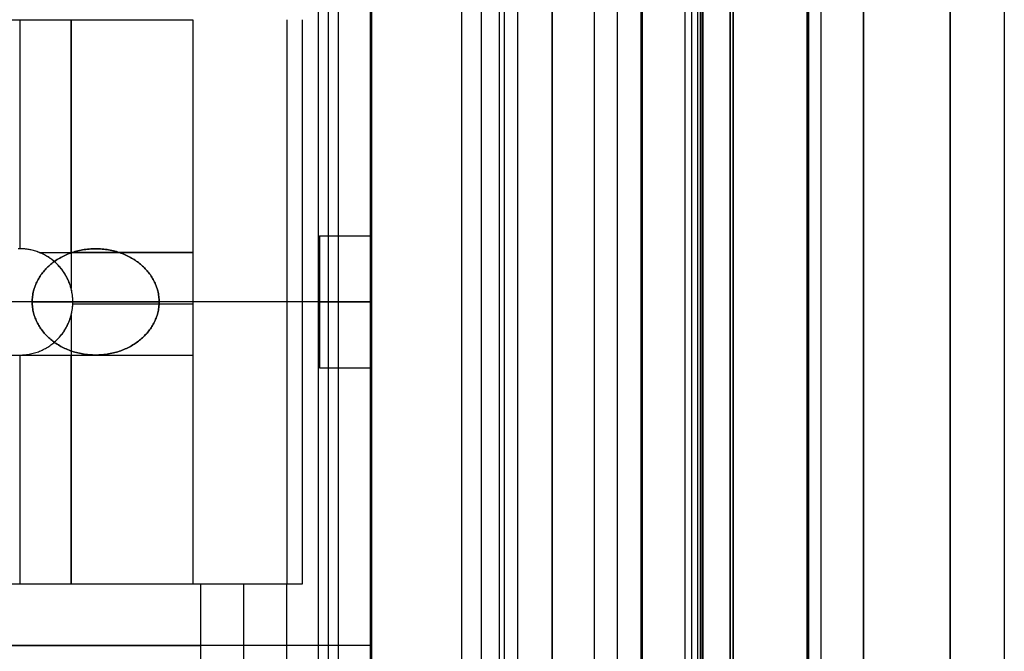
# Model space of a CAD drawing. Header units: millimetres. Extents: x -15 to 7, y 1 to 148.
# Tile 194 of 256: x 1.9 to 7.34, y 49.21 to 52.7. Entities that reach past the tile are written whole.
import ezdxf

# ---------------------------------------------------------------- set-up
doc = ezdxf.new("R2010")
doc.units = ezdxf.units.MM
doc.header["$MEASUREMENT"] = 0
doc.layers.add('Default', color=7, linetype='Continuous', true_color=0x000000)
doc.layers.add('Layer 01', color=7, linetype='Continuous', true_color=0x000000)

msp = doc.modelspace()

# ---------------------------------------------------------------- linework, layer by layer
at = {"layer": 'Default', "color": 254, "true_color": 0xcad1ee}
for points in [[(4.845, 135.6283), (4.845, 26.5854)], [(6.5659, 8.202), (6.5659, 103.3447)], [(7.345, 103.3447), (7.345, 8.202)], [(6.2552, 10.8888), (6.2552, 101.0968)], [(6.2596, 101.0968), (6.2596, 10.8888)], [(6.2639, 10.8888), (6.2639, 101.0968)], [(6.3296, 101.0968), (6.3296, 10.8888)], [(6.3296, 101.0968), (6.3296, 10.8888)], [(6.3296, 101.0968), (6.3296, 10.8888)], [(5.6639, 100.3968), (5.6639, 11.5888)], [(5.6718, 100.3968), (5.6718, 11.5888)], [(5.6796, 11.5888), (5.6796, 100.3968)], [(5.8296, 100.3968), (5.8296, 11.5888)], [(5.8296, 11.5888), (5.8296, 100.3968)], [(5.8296, 100.3968), (5.8296, 11.5888)], [(5.8296, 100.3968), (5.8296, 11.5888)], [(7.045, 40.8186), (7.045, 77.317)], [(3.845, 69.7033), (3.845, 6.956)], [(4.345, 6.9691), (4.345, 69.6979)], [(4.845, 69.6925), (4.845, 6.9822)], [(4.845, 16.8362), (4.845, 69.6596)], [(4.845, 69.6596), (4.845, 16.8362)], [(5.345, 16.8493), (5.345, 69.6465)], [(5.345, 16.8493), (5.345, 69.6465)], [(5.845, 16.8624), (5.845, 69.6334)], [(5.845, 69.6334), (5.845, 16.8624)], [(5.845, 69.6334), (5.845, 16.8624)], [(7.045, 69.4471), (7.045, 28.3391)], [(3.845, 69.3906), (3.845, 7.2574)], [(3.845, 8.1702), (3.845, 69.0779)], [(5.2055, 8.2058), (5.2055, 69.0632)], [(6.5659, 69.0485), (6.5659, 8.2414)], [(5.3373, 45.7977), (5.3373, 53.3159)], [(5.8296, 53.3331), (5.8296, 45.7805)], [(4.845, 45.8149), (4.845, 53.2987)]]:
    msp.add_lwpolyline(points, dxfattribs=at)
at = {"layer": 'Default', "color": 171, "true_color": 0x8080ff}
for points in [[(4.5517, 75.396), (4.5517, 27.5358)], [(4.453, 1.062), (4.453, 70.4573)], [(3.6053, 70.2941), (3.6053, 39.6519)], [(3.5503, 70.2391), (3.5503, 41.08)], [(3.6603, 69.8869), (3.6603, 38.2238)], [(4.6553, 27.6838), (4.6553, 69.6334)], [(5.6145, 69.5976), (5.6145, 27.6301)], [(5.6503, 27.6838), (5.6503, 69.6334)], [(4.5788, 69.5618), (4.5788, 27.5764)], [(5.0788, 27.5764), (5.0788, 69.5618)], [(5.5788, 69.5618), (5.5788, 27.5764)]]:
    msp.add_lwpolyline(points, dxfattribs=at)
at = {"layer": 'Default', "color": 254, "true_color": 0xcad1ee, "extrusion": (1, 9.18631e-08, 3.28885e-14)}
msp.add_lwpolyline([(28.0939, -107.5611), (69.0673, -107.5611)], dxfattribs=at)
at = {"layer": 'Default', "color": 254, "true_color": 0xcad1ee, "extrusion": (1, 7.08442e-12, -3.80875e-12)}
msp.add_lwpolyline([(28.3508, -107.1373), (30.8168, -97.5566), (33.5938, -88.0454), (36.6788, -78.6187), (40.0677, -69.2915), (43.7555, -60.0783), (47.7361, -50.9935), (52.0027, -42.0508), (56.5475, -33.2636)], dxfattribs=at)
at = {"layer": 'Default', "color": 254, "true_color": 0xcad1ee, "extrusion": (1, 3.50798e-18, 2.26927e-17)}
msp.add_lwpolyline([(56.3713, -33.1651), (51.7164, -42.1736), (47.383, -51.2808), (43.3729, -60.4702), (39.6867, -69.7254), (36.3238, -79.03), (33.283, -88.368), (30.5617, -97.7239), (28.1565, -107.0824)], dxfattribs=at)
at = {"layer": 'Default', "color": 254, "true_color": 0xcad1ee, "extrusion": (1, 7.32421e-16, -5.3265e-16)}
msp.add_lwpolyline([(28.006, -106.8451), (30.4751, -97.2771), (33.254, -87.7785), (36.3397, -78.3644), (39.7282, -69.0494), (43.4143, -59.8483), (47.3922, -50.775), (51.6551, -41.8434), (56.1952, -33.0667)], dxfattribs=at)
at = {"layer": 'Default', "color": 254, "true_color": 0xcad1ee, "extrusion": (1, 1.22666e-11, 3.21002e-11)}
msp.add_lwpolyline([(27.763, -106.7865), (30.2343, -97.2098), (33.0158, -87.7026), (36.1044, -78.2799), (39.4961, -68.9565), (43.1857, -59.747), (47.1674, -50.6655), (51.4344, -41.7259), (55.9788, -32.9413)], dxfattribs=at)
at = {"layer": 'Default', "color": 254, "true_color": 0xcad1ee, "extrusion": (0, 1, 0)}
msp.add_lwpolyline([(-4.845, -22.8901), (-5.8296, -22.8557)], dxfattribs=at)
at = {"layer": 'Layer 01'}
for points in [[(3.608, 49.2394), (3.608, 53.0394)], [(3.8392, 49.2394), (3.8392, 53.0394)], [(3.8392, 49.2394), (3.8392, 53.0394)], [(3.8392, 49.2394), (3.8392, 53.0394)], [(-0.2635, 52.6995), (2.8568, 52.6995)], [(-0.2635, 52.6995), (2.8568, 52.6995)], [(1.6168, 52.6995), (2.1844, 52.6995)], [(1.9006, 52.6995), (1.9006, 51.4333)], [(2.1844, 51.4126), (2.1844, 52.6995)], [(2.1844, 52.6995), (2.8568, 52.6995)], [(2.1844, 52.6995), (2.1844, 51.4126)], [(2.8568, 52.6995), (2.8568, 51.4126)], [(2.8568, 52.6995), (2.8568, 49.5792)], [(2.8568, 52.6995), (2.8568, 49.5792)], [(3.3767, 52.6995), (3.3767, 49.5792)], [(3.4626, 52.6995), (3.4626, 49.5792)], [(3.5576, 50.7744), (3.5576, 51.5043)], [(3.5576, 51.5043), (3.8392, 51.5043)], [(3.5576, 51.5043), (3.8392, 51.5043)], [(3.5576, 51.5043), (3.5576, 50.7744)], [(3.5576, 51.5043), (3.8392, 51.5043)], [(3.5576, 50.7744), (3.5576, 51.5043)], [(3.8392, 51.5043), (3.8392, 50.7744)], [(3.8392, 50.7744), (3.8392, 51.5043)], [(1.8922, 50.8455), (1.8998, 50.8454), (1.9074, 50.8455), (1.915, 50.8458), (1.9226, 50.8463), (1.9302, 50.847), (1.9377, 50.8479), (1.9452, 50.849), (1.9526, 50.8502), (1.96, 50.8517), (1.9674, 50.8533), (1.9746, 50.8551), (1.9818, 50.8571), (1.989, 50.8593), (1.996, 50.8616), (2.003, 50.8641), (2.0098, 50.8668), (2.0165, 50.8696), (2.0232, 50.8726), (2.0297, 50.8757), (2.0361, 50.879), (2.0424, 50.8824), (2.0486, 50.8859), (2.0547, 50.8895), (2.0606, 50.8933), (2.0664, 50.8972), (2.072, 50.9012), (2.0775, 50.9052), (2.0829, 50.9094), (2.0881, 50.9137), (2.0932, 50.918), (2.0982, 50.9225), (2.103, 50.927), (2.1076, 50.9315), (2.1122, 50.9362), (2.1167, 50.941), (2.1211, 50.946), (2.1255, 50.951), (2.1297, 50.9563), (2.1339, 50.9617), (2.138, 50.9672), (2.142, 50.9728), (2.1459, 50.9786), (2.1496, 50.9845), (2.1533, 50.9906), (2.1568, 50.9967), (2.1602, 51.003), (2.1635, 51.0094), (2.1666, 51.016), (2.1695, 51.0226), (2.1724, 51.0294), (2.175, 51.0362), (2.1775, 51.0432), (2.1799, 51.0502), (2.182, 51.0573), (2.184, 51.0645), (2.1859, 51.0718), (2.1875, 51.0791), (2.1889, 51.0865), (2.1902, 51.094), (2.1913, 51.1015), (2.1922, 51.109), (2.1928, 51.1166), (2.1933, 51.1241), (2.1936, 51.1317), (2.1937, 51.1394), (2.1936, 51.147), (2.1933, 51.1546), (2.1928, 51.1621), (2.1922, 51.1697), (2.1913, 51.1772), (2.1902, 51.1847), (2.1889, 51.1922), (2.1875, 51.1996), (2.1859, 51.2069), (2.184, 51.2142), (2.182, 51.2214), (2.1799, 51.2285), (2.1775, 51.2355), (2.175, 51.2425), (2.1724, 51.2493), (2.1695, 51.2561), (2.1666, 51.2627), (2.1635, 51.2693), (2.1602, 51.2757), (2.1568, 51.282), (2.1533, 51.2881), (2.1496, 51.2942), (2.1459, 51.3001), (2.142, 51.3059), (2.138, 51.3115), (2.1339, 51.3171), (2.1297, 51.3224), (2.1255, 51.3277), (2.1211, 51.3328), (2.1167, 51.3377), (2.1122, 51.3425), (2.1076, 51.3472), (2.103, 51.3517), (2.0982, 51.3562), (2.0932, 51.3607), (2.0881, 51.365), (2.0829, 51.3693), (2.0775, 51.3735), (2.072, 51.3775), (2.0664, 51.3815), (2.0606, 51.3854), (2.0547, 51.3892), (2.0486, 51.3928), (2.0424, 51.3963), (2.0361, 51.3997), (2.0297, 51.403), (2.0232, 51.4061), (2.0165, 51.4091), (2.0098, 51.4119), (2.003, 51.4146), (1.996, 51.4171), (1.989, 51.4194), (1.9818, 51.4216), (1.9746, 51.4236), (1.9674, 51.4254), (1.96, 51.427), (1.9526, 51.4285), (1.9452, 51.4297), (1.9377, 51.4308), (1.9302, 51.4317), (1.9226, 51.4324), (1.915, 51.4329), (1.9074, 51.4332), (1.8998, 51.4333), (1.8922, 51.4332)], [(2.008, 51.4126), (2.0017, 51.415), (1.9953, 51.4173), (1.9888, 51.4195), (1.9822, 51.4215), (1.9756, 51.4233), (1.9689, 51.425), (1.9622, 51.4266), (1.9554, 51.428), (1.9485, 51.4292), (1.9417, 51.4303), (1.9347, 51.4312), (1.9278, 51.4319), (1.9208, 51.4325), (1.9138, 51.4329), (1.9068, 51.4332), (1.8998, 51.4333), (1.8928, 51.4332)], [(2.1844, 51.2128), (2.1831, 51.2178), (2.1816, 51.2228), (2.1801, 51.2277), (2.1785, 51.2326), (2.1751, 51.2423), (2.1714, 51.2517), (2.1674, 51.261), (2.163, 51.2701), (2.1585, 51.2789), (2.1536, 51.2875), (2.1486, 51.2959), (2.1433, 51.304), (2.1377, 51.3119), (2.132, 51.3195), (2.1262, 51.3268), (2.1201, 51.3339), (2.114, 51.3407), (2.1076, 51.3472), (2.1026, 51.3521), (2.0974, 51.3569), (2.092, 51.3617), (2.0865, 51.3664), (2.0808, 51.3709), (2.0749, 51.3754), (2.0689, 51.3798), (2.0627, 51.384), (2.0564, 51.3881), (2.0499, 51.3921), (2.0433, 51.3959), (2.0365, 51.3996), (2.0296, 51.4031), (2.0225, 51.4064), (2.0153, 51.4096), (2.008, 51.4126)], [(2.008, 51.4126), (2.1844, 51.4126)], [(2.1844, 51.4126), (2.1844, 51.2128)], [(2.1844, 51.4126), (2.8568, 51.4126)], [(2.8568, 51.4126), (2.1844, 51.4126)], [(2.8568, 51.4126), (2.8568, 50.8451)], [(2.1844, 51.0659), (2.1866, 51.0749), (2.1884, 51.0839), (2.19, 51.093), (2.1914, 51.1022), (2.1924, 51.1114), (2.1931, 51.1207), (2.1936, 51.13), (2.1937, 51.1394), (2.1936, 51.1487), (2.1931, 51.158), (2.1924, 51.1673), (2.1914, 51.1765), (2.19, 51.1857), (2.1884, 51.1948), (2.1866, 51.2038), (2.1844, 51.2128)], [(1.9688, 51.1394), (-0.0118, 51.1394)], [(3.8392, 51.1394), (0.3516, 51.1394)], [(1.9688, 51.1394), (2.6708, 51.1394)], [(2.8568, 51.1394), (2.1937, 51.1394)], [(3.3767, 51.1394), (2.6708, 51.1394)], [(3.5576, 51.1394), (3.8392, 51.1394)], [(3.5576, 51.1394), (3.8392, 51.1394)], [(2.1935, 51.1288), (2.8568, 51.1288)], [(2.1076, 50.9315), (2.114, 50.938), (2.1201, 50.9448), (2.1262, 50.9519), (2.132, 50.9592), (2.1377, 50.9668), (2.1433, 50.9747), (2.1486, 50.9828), (2.1536, 50.9912), (2.1585, 50.9998), (2.163, 51.0086), (2.1674, 51.0177), (2.1714, 51.027), (2.1751, 51.0365), (2.1785, 51.0461), (2.1801, 51.051), (2.1816, 51.0559), (2.1831, 51.0609), (2.1844, 51.0659)], [(2.1844, 51.0659), (2.1844, 50.8451)], [(1.8998, 50.8453), (1.9074, 50.8454), (1.915, 50.8457), (1.9226, 50.8462), (1.9302, 50.8469), (1.9377, 50.8478), (1.9452, 50.8488), (1.9526, 50.8501), (1.96, 50.8516), (1.9674, 50.8532), (1.9746, 50.855), (1.9818, 50.857), (1.989, 50.8592), (1.996, 50.8616), (2.003, 50.8641), (2.0098, 50.8667), (2.0165, 50.8696), (2.0232, 50.8726), (2.0297, 50.8757), (2.0361, 50.8789), (2.0424, 50.8823), (2.0486, 50.8859), (2.0547, 50.8895), (2.0606, 50.8933), (2.0664, 50.8972), (2.072, 50.9012), (2.0775, 50.9052), (2.0829, 50.9094), (2.0881, 50.9137), (2.0932, 50.918), (2.0982, 50.9225), (2.103, 50.927), (2.1076, 50.9315)], [(1.6168, 50.8451), (1.8998, 50.8453)], [(1.8998, 50.8453), (2.1844, 50.8451)], [(1.9006, 50.8451), (1.9006, 49.5792)], [(1.9006, 50.8451), (1.9006, 50.8451)], [(2.1844, 50.8451), (2.1844, 49.5792)], [(2.1844, 50.8451), (2.8568, 50.8451)], [(2.1844, 49.5792), (2.1844, 50.8451)], [(2.1844, 50.8451), (2.8568, 50.8451)], [(2.8568, 50.8451), (2.8568, 49.5792)], [(3.5576, 50.7744), (3.8392, 50.7744)], [(3.5576, 50.7744), (3.8392, 50.7744)], [(3.5576, 50.7744), (3.8392, 50.7744)], [(2.9016, 49.5792), (-0.2635, 49.5792)], [(3.3767, 49.5792), (-0.2635, 49.5792)], [(2.8568, 49.5792), (-0.2635, 49.5792)], [(2.8568, 49.5792), (-0.2635, 49.5792)], [(2.1844, 49.5792), (1.6168, 49.5792)], [(2.8568, 49.5792), (2.1844, 49.5792)], [(2.9016, 49.2394), (2.9016, 49.5792)], [(3.1392, 49.2394), (3.1392, 49.5792)], [(3.3767, 49.2394), (3.3767, 49.5792)], [(3.3767, 49.2394), (3.3767, 49.5792)], [(3.4626, 49.5792), (3.3767, 49.5792)], [(3.3767, 49.2394), (3.3767, 49.5792)], [(3.8392, 49.2394), (-4.1566, 49.2394)], [(3.8392, 49.2394), (-4.1566, 49.2394)], [(3.8392, 49.2394), (-3.9765, 49.2394)], [(3.8392, 49.2394), (-3.9765, 49.2394)], [(-3.1984, 49.2394), (2.9016, 49.2394)], [(-3.1984, 49.2394), (2.9016, 49.2394)], [(2.9016, 48.8995), (2.9016, 49.2394)], [(3.1392, 48.8995), (3.1392, 49.2394)], [(3.3767, 48.8995), (3.3767, 49.2394)], [(3.3767, 48.8995), (3.3767, 49.2394)], [(3.3767, 48.8995), (3.3767, 49.2394)], [(3.608, 45.4394), (3.608, 49.2394)], [(3.8392, 45.4394), (3.8392, 49.2394)], [(3.8392, 45.4394), (3.8392, 49.2394)], [(3.8392, 45.4394), (3.8392, 49.2394)]]:
    msp.add_lwpolyline(points, dxfattribs=at)
at = {"layer": 'Layer 01', "extrusion": (1, 0, 0)}
for points in [[(52.6995, -8.1363), (52.6995, -7.8343)], [(52.6995, -7.8343), (52.6995, -12.457)], [(51.5043, -21.1939), (51.5043, -20.4639)], [(51.5043, -20.4639), (51.5043, -21.1939)], [(51.4126, -7.8343), (51.4126, -8.1363)], [(51.4126, -7.8343), (51.4126, -8.1363)], [(51.3472, -8.9756), (51.3472, -9.3428)], [(51.3472, -8.1363), (51.3472, -12.457)], [(51.3472, -8.9756), (51.3472, -9.3428)], [(51.1394, -8.1363), (51.1394, -12.457)], [(51.1394, -21.1939), (51.1394, -20.4639)], [(51.1394, -9.3448), (51.1394, -20.4639)], [(51.1394, -21.1939), (51.1394, -21.838)], [(50.9315, -8.9756), (50.9315, -9.3428)], [(50.9315, -8.1363), (50.9315, -12.457)], [(50.9315, -8.9756), (50.9315, -9.3428)], [(50.8451, -8.1363), (50.8451, -7.8343)], [(50.8451, -8.1363), (50.8451, -7.8343)], [(50.7744, -20.4639), (50.7744, -21.1939)], [(50.7744, -21.1939), (50.7744, -20.4639)], [(49.5792, -7.8343), (49.5792, -8.1363)], [(49.5792, -7.8343), (49.5792, -12.457)], [(49.5792, -9.3428), (49.5792, -9.1301)], [(49.2394, -9.1301), (49.2394, -9.3428)], [(49.2394, -9.1301), (49.2394, -9.3428)], [(49.2394, -9.3448), (49.2394, -21.838)], [(49.2394, -9.3448), (49.2394, -21.838)]]:
    msp.add_lwpolyline(points, dxfattribs=at)
at = {"layer": 'Layer 01'}
for points in [[(2.568, 50.9315), (2.5734, 50.9362), (2.5788, 50.941), (2.5841, 50.946), (2.5893, 50.951), (2.5944, 50.9563), (2.5994, 50.9617), (2.6042, 50.9672), (2.609, 50.9728), (2.6136, 50.9786), (2.6181, 50.9845), (2.6225, 50.9906), (2.6267, 50.9967), (2.6307, 51.003), (2.6346, 51.0094), (2.6384, 51.016), (2.6419, 51.0226), (2.6453, 51.0294), (2.6485, 51.0362), (2.6515, 51.0432), (2.6542, 51.0502), (2.6568, 51.0573), (2.6592, 51.0645), (2.6614, 51.0718), (2.6633, 51.0791), (2.6651, 51.0865), (2.6666, 51.094), (2.6679, 51.1015), (2.6689, 51.109), (2.6697, 51.1166), (2.6703, 51.1241), (2.6707, 51.1317), (2.6708, 51.1394), (2.6707, 51.147), (2.6703, 51.1546), (2.6697, 51.1621), (2.6689, 51.1697), (2.6679, 51.1772), (2.6666, 51.1847), (2.6651, 51.1922), (2.6633, 51.1996), (2.6614, 51.2069), (2.6592, 51.2142), (2.6568, 51.2214), (2.6542, 51.2285), (2.6515, 51.2355), (2.6485, 51.2425), (2.6453, 51.2493), (2.6419, 51.2561), (2.6384, 51.2627), (2.6346, 51.2693), (2.6307, 51.2757), (2.6267, 51.282), (2.6225, 51.2881), (2.6181, 51.2942), (2.6136, 51.3001), (2.609, 51.3059), (2.6042, 51.3115), (2.5994, 51.3171), (2.5944, 51.3224), (2.5893, 51.3277), (2.5841, 51.3328), (2.5788, 51.3377), (2.5734, 51.3425), (2.568, 51.3472), (2.5624, 51.3517), (2.5567, 51.3562), (2.5508, 51.3607), (2.5447, 51.365), (2.5384, 51.3693), (2.532, 51.3735), (2.5254, 51.3775), (2.5187, 51.3815), (2.5118, 51.3854), (2.5047, 51.3892), (2.4975, 51.3928), (2.4901, 51.3963), (2.4826, 51.3997), (2.4749, 51.403), (2.4671, 51.4061), (2.4592, 51.4091), (2.4511, 51.4119), (2.443, 51.4146), (2.4347, 51.4171), (2.4263, 51.4194), (2.4178, 51.4216), (2.4092, 51.4236), (2.4005, 51.4254), (2.3917, 51.427), (2.3829, 51.4285), (2.374, 51.4297), (2.365, 51.4308), (2.3561, 51.4317), (2.347, 51.4324), (2.338, 51.4329), (2.3289, 51.4332), (2.3198, 51.4333), (2.3107, 51.4332), (2.3016, 51.4329), (2.2926, 51.4324), (2.2836, 51.4317), (2.2746, 51.4308), (2.2656, 51.4297), (2.2567, 51.4285), (2.2479, 51.427), (2.2391, 51.4254), (2.2304, 51.4236), (2.2218, 51.4216), (2.2133, 51.4194), (2.2049, 51.4171), (2.1966, 51.4146), (2.1885, 51.4119), (2.1804, 51.4091), (2.1725, 51.4061), (2.1647, 51.403), (2.157, 51.3997), (2.1495, 51.3963), (2.1421, 51.3928), (2.1349, 51.3892), (2.1278, 51.3854), (2.1209, 51.3815), (2.1142, 51.3775), (2.1076, 51.3735), (2.1012, 51.3693), (2.0949, 51.365), (2.0889, 51.3607), (2.0829, 51.3562), (2.0772, 51.3517), (2.0716, 51.3472), (2.0662, 51.3425), (2.0608, 51.3377), (2.0555, 51.3328), (2.0503, 51.3277), (2.0452, 51.3224), (2.0403, 51.3171), (2.0354, 51.3115), (2.0306, 51.3059), (2.026, 51.3001), (2.0215, 51.2942), (2.0171, 51.2881), (2.0129, 51.282), (2.0089, 51.2757), (2.005, 51.2693), (2.0013, 51.2627), (1.9977, 51.2561), (1.9943, 51.2493), (1.9912, 51.2425), (1.9882, 51.2355), (1.9854, 51.2285), (1.9828, 51.2214), (1.9804, 51.2142), (1.9782, 51.2069), (1.9763, 51.1996), (1.9746, 51.1922), (1.973, 51.1847), (1.9718, 51.1772), (1.9707, 51.1697), (1.9699, 51.1621), (1.9693, 51.1546), (1.969, 51.147), (1.9688, 51.1394), (1.969, 51.1317), (1.9693, 51.1241), (1.9699, 51.1166), (1.9707, 51.109), (1.9718, 51.1015), (1.973, 51.094), (1.9746, 51.0865), (1.9763, 51.0791), (1.9782, 51.0718), (1.9804, 51.0645), (1.9828, 51.0573), (1.9854, 51.0502), (1.9882, 51.0432), (1.9912, 51.0362), (1.9943, 51.0294), (1.9977, 51.0226), (2.0013, 51.016), (2.005, 51.0094), (2.0089, 51.003), (2.0129, 50.9967), (2.0171, 50.9906), (2.0215, 50.9845), (2.026, 50.9786), (2.0306, 50.9728), (2.0354, 50.9672), (2.0403, 50.9617), (2.0452, 50.9563), (2.0503, 50.951), (2.0555, 50.946), (2.0608, 50.941), (2.0662, 50.9362), (2.0716, 50.9315), (2.0772, 50.927), (2.0829, 50.9225), (2.0889, 50.918), (2.0949, 50.9137), (2.1012, 50.9094), (2.1076, 50.9052), (2.1142, 50.9012), (2.1209, 50.8972), (2.1278, 50.8933), (2.1349, 50.8895), (2.1421, 50.8859), (2.1495, 50.8824), (2.157, 50.879), (2.1647, 50.8757), (2.1725, 50.8726), (2.1804, 50.8696), (2.1885, 50.8668), (2.1966, 50.8641), (2.2049, 50.8616), (2.2133, 50.8593), (2.2218, 50.8571), (2.2304, 50.8551), (2.2391, 50.8533), (2.2479, 50.8517), (2.2567, 50.8502), (2.2656, 50.849), (2.2746, 50.8479), (2.2836, 50.847), (2.2926, 50.8463), (2.3016, 50.8458), (2.3107, 50.8455), (2.3198, 50.8454), (2.3289, 50.8455), (2.338, 50.8458), (2.347, 50.8463), (2.3561, 50.847), (2.365, 50.8479), (2.374, 50.849), (2.3829, 50.8502), (2.3917, 50.8517), (2.4005, 50.8533), (2.4092, 50.8551), (2.4178, 50.8571), (2.4263, 50.8593), (2.4347, 50.8616), (2.443, 50.8641), (2.4511, 50.8668), (2.4592, 50.8696), (2.4671, 50.8726), (2.4749, 50.8757), (2.4826, 50.879), (2.4901, 50.8824), (2.4975, 50.8859), (2.5047, 50.8895), (2.5118, 50.8933), (2.5187, 50.8972), (2.5254, 50.9012), (2.532, 50.9052), (2.5384, 50.9094), (2.5447, 50.9137), (2.5508, 50.918), (2.5567, 50.9225), (2.5624, 50.927)], [(2.568, 50.9315), (2.5624, 50.927), (2.5567, 50.9225), (2.5508, 50.918), (2.5447, 50.9137), (2.5384, 50.9094), (2.532, 50.9052), (2.5254, 50.9012), (2.5187, 50.8972), (2.5118, 50.8933), (2.5047, 50.8895), (2.4975, 50.8859), (2.4901, 50.8824), (2.4826, 50.879), (2.4749, 50.8757), (2.4671, 50.8726), (2.4592, 50.8696), (2.4511, 50.8668), (2.443, 50.8641), (2.4347, 50.8616), (2.4263, 50.8593), (2.4178, 50.8571), (2.4092, 50.8551), (2.4005, 50.8533), (2.3917, 50.8517), (2.3829, 50.8502), (2.374, 50.849), (2.365, 50.8479), (2.3561, 50.847), (2.347, 50.8463), (2.338, 50.8458), (2.3289, 50.8455), (2.3198, 50.8454), (2.3107, 50.8455), (2.3016, 50.8458), (2.2926, 50.8463), (2.2836, 50.847), (2.2746, 50.8479), (2.2656, 50.849), (2.2567, 50.8502), (2.2479, 50.8517), (2.2391, 50.8533), (2.2304, 50.8551), (2.2218, 50.8571), (2.2133, 50.8593), (2.2049, 50.8616), (2.1966, 50.8641), (2.1885, 50.8668), (2.1804, 50.8696), (2.1725, 50.8726), (2.1647, 50.8757), (2.157, 50.879), (2.1495, 50.8824), (2.1421, 50.8859), (2.1349, 50.8895), (2.1278, 50.8933), (2.1209, 50.8972), (2.1142, 50.9012), (2.1076, 50.9052), (2.1012, 50.9094), (2.0949, 50.9137), (2.0889, 50.918), (2.0829, 50.9225), (2.0772, 50.927), (2.0716, 50.9315), (2.0662, 50.9362), (2.0608, 50.941), (2.0555, 50.946), (2.0503, 50.951), (2.0452, 50.9563), (2.0403, 50.9617), (2.0354, 50.9672), (2.0306, 50.9728), (2.026, 50.9786), (2.0215, 50.9845), (2.0171, 50.9906), (2.0129, 50.9967), (2.0089, 51.003), (2.005, 51.0094), (2.0013, 51.016), (1.9977, 51.0226), (1.9943, 51.0294), (1.9912, 51.0362), (1.9882, 51.0432), (1.9854, 51.0502), (1.9828, 51.0573), (1.9804, 51.0645), (1.9782, 51.0718), (1.9763, 51.0791), (1.9746, 51.0865), (1.973, 51.094), (1.9718, 51.1015), (1.9707, 51.109), (1.9699, 51.1166), (1.9693, 51.1241), (1.969, 51.1317), (1.9688, 51.1394), (1.969, 51.147), (1.9693, 51.1546), (1.9699, 51.1621), (1.9707, 51.1697), (1.9718, 51.1772), (1.973, 51.1847), (1.9746, 51.1922), (1.9763, 51.1996), (1.9782, 51.2069), (1.9804, 51.2142), (1.9828, 51.2214), (1.9854, 51.2285), (1.9882, 51.2355), (1.9912, 51.2425), (1.9943, 51.2493), (1.9977, 51.2561), (2.0013, 51.2627), (2.005, 51.2693), (2.0089, 51.2757), (2.0129, 51.282), (2.0171, 51.2881), (2.0215, 51.2942), (2.026, 51.3001), (2.0306, 51.3059), (2.0354, 51.3115), (2.0403, 51.3171), (2.0452, 51.3224), (2.0503, 51.3277), (2.0555, 51.3328), (2.0608, 51.3377), (2.0662, 51.3425), (2.0716, 51.3472), (2.0772, 51.3517), (2.0829, 51.3562), (2.0889, 51.3607), (2.0949, 51.365), (2.1012, 51.3693), (2.1076, 51.3735), (2.1142, 51.3775), (2.1209, 51.3815), (2.1278, 51.3854), (2.1349, 51.3892), (2.1421, 51.3928), (2.1495, 51.3963), (2.157, 51.3997), (2.1647, 51.403), (2.1725, 51.4061), (2.1804, 51.4091), (2.1885, 51.4119), (2.1966, 51.4146), (2.2049, 51.4171), (2.2133, 51.4194), (2.2218, 51.4216), (2.2304, 51.4236), (2.2391, 51.4254), (2.2479, 51.427), (2.2567, 51.4285), (2.2656, 51.4297), (2.2746, 51.4308), (2.2836, 51.4317), (2.2926, 51.4324), (2.3016, 51.4329), (2.3107, 51.4332), (2.3198, 51.4333), (2.3289, 51.4332), (2.338, 51.4329), (2.347, 51.4324), (2.3561, 51.4317), (2.365, 51.4308), (2.374, 51.4297), (2.3829, 51.4285), (2.3917, 51.427), (2.4005, 51.4254), (2.4092, 51.4236), (2.4178, 51.4216), (2.4263, 51.4194), (2.4347, 51.4171), (2.443, 51.4146), (2.4511, 51.4119), (2.4592, 51.4091), (2.4671, 51.4061), (2.4749, 51.403), (2.4826, 51.3997), (2.4901, 51.3963), (2.4975, 51.3928), (2.5047, 51.3892), (2.5118, 51.3854), (2.5187, 51.3815), (2.5254, 51.3775), (2.532, 51.3735), (2.5384, 51.3693), (2.5447, 51.365), (2.5508, 51.3607), (2.5567, 51.3562), (2.5624, 51.3517), (2.568, 51.3472), (2.5734, 51.3425), (2.5788, 51.3377), (2.5841, 51.3328), (2.5893, 51.3277), (2.5944, 51.3224), (2.5994, 51.3171), (2.6042, 51.3115), (2.609, 51.3059), (2.6136, 51.3001), (2.6181, 51.2942), (2.6225, 51.2881), (2.6267, 51.282), (2.6307, 51.2757), (2.6346, 51.2693), (2.6384, 51.2627), (2.6419, 51.2561), (2.6453, 51.2493), (2.6485, 51.2425), (2.6515, 51.2355), (2.6542, 51.2285), (2.6568, 51.2214), (2.6592, 51.2142), (2.6614, 51.2069), (2.6633, 51.1996), (2.6651, 51.1922), (2.6666, 51.1847), (2.6679, 51.1772), (2.6689, 51.1697), (2.6697, 51.1621), (2.6703, 51.1546), (2.6707, 51.147), (2.6708, 51.1394), (2.6707, 51.1317), (2.6703, 51.1241), (2.6697, 51.1166), (2.6689, 51.109), (2.6679, 51.1015), (2.6666, 51.094), (2.6651, 51.0865), (2.6633, 51.0791), (2.6614, 51.0718), (2.6592, 51.0645), (2.6568, 51.0573), (2.6542, 51.0502), (2.6515, 51.0432), (2.6485, 51.0362), (2.6453, 51.0294), (2.6419, 51.0226), (2.6384, 51.016), (2.6346, 51.0094), (2.6307, 51.003), (2.6267, 50.9967), (2.6225, 50.9906), (2.6181, 50.9845), (2.6136, 50.9786), (2.609, 50.9728), (2.6042, 50.9672), (2.5994, 50.9617), (2.5944, 50.9563), (2.5893, 50.951), (2.5841, 50.946), (2.5788, 50.941), (2.5734, 50.9362)]]:
    msp.add_lwpolyline(points, close=True, dxfattribs=at)
at = {"layer": 'Layer 01', "extrusion": (0, 1, 0)}
for points in [[(-3.3767, -9.3428), (-3.4626, -9.3431)], [(-3.4626, -9.3431), (-3.8392, -9.3448)], [(-3.3767, -9.1301), (-2.9016, -8.9756)], [(-2.9016, -8.9756), (-3.3767, -9.1301)], [(-2.9016, -8.9756), (-3.3767, -9.1301)], [(-3.3767, -9.3428), (-3.8392, -9.3448)], [(-3.3767, -9.3428), (-3.8392, -9.3448)]]:
    msp.add_lwpolyline(points, dxfattribs=at)

doc.saveas('drawing.dxf')
